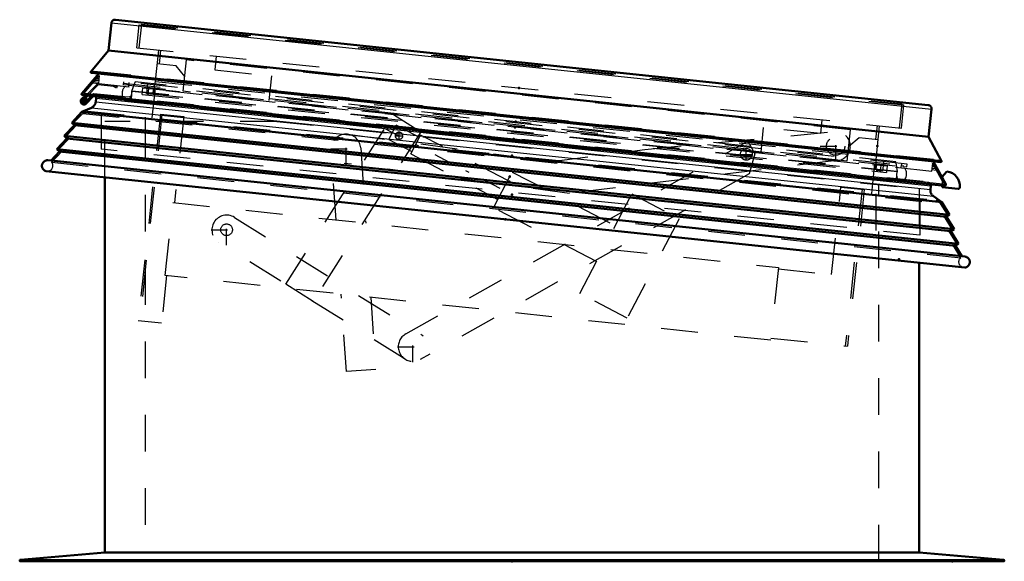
# Model space of a CAD drawing. Header units: millimetres. Extents: x 0 to 428, y 0 to 298.
# Tile 10 of 41: x 111 to 138, y 135 to 150. Entities that reach past the tile are written whole.
import ezdxf

# ---------------------------------------------------------------- set-up
doc = ezdxf.new("R2010")
doc.units = ezdxf.units.MM
doc.linetypes.add('Center', pattern=[1.5, 0.45, -0.5, 0.05, -0.5])
doc.linetypes.add('Dashed', pattern=[2, 1, -1])
for name, color, linetype, lineweight in [('am_0', 7, 'Continuous', 50), ('am_12', 3, 'Continuous', 25), ('am_3', 6, 'Dashed', 25), ('am_6', 2, 'Continuous', 35), ('am_7', 7, 'Center', 25), ('am_9', 7, 'Continuous', 50)]:
    doc.layers.add(name, color=color, linetype=linetype, lineweight=lineweight)

# ---------------------------------------------------------------- blocks, each defined once
blk = doc.blocks.new('22_FGS3001202402511U_0_in_FDFneo120240C2325N1N4N_300Cl0__1203')
at = {"layer": 'am_3'}
for p, q in [((115.237, 148.676), (115.276, 149.054)), ((115.883, 147.934), (115.973, 148.789)), ((134.073, 146.887), (115.973, 148.789)), ((116.788, 148.895), (116.748, 148.517)), ((115.694, 148.628), (115.177, 148.682)), ((115.926, 148.342), (115.694, 148.628)), ((116.748, 148.517), (118.3, 148.354)), ((118.23, 147.687), (118.3, 148.354)), ((133.983, 146.032), (115.883, 147.934)), ((133.297, 147.16), (133.257, 146.782)), ((131.636, 146.278), (131.706, 146.945)), ((133.257, 146.782), (131.706, 146.945)), ((133.983, 146.032), (134.073, 146.887)), ((134.769, 146.623), (134.809, 147.001)), ((134.026, 146.439), (134.312, 146.671)), ((134.312, 146.671), (134.829, 146.616))]:
    blk.add_line(p, q, dxfattribs=at)
at = {"layer": 'am_6'}
for tag, p, flags in [('NB', (139.829, 149.054), 8), ('NN', (139.829, 148.554), 8), ('NT', (139.829, 148.054), 8), ('NBSYN', (139.829, 147.554), 8), ('LINA', (139.829, 147.054), 8), ('CATALOG', (139.829, 146.554), 8), ('IDNR', (139.829, 146.054), 8), ('PN', (139.829, 145.554), 8), ('LODLEVEL', (139.829, 145.054), 8), ('L', (139.829, 144.554), 8), ('W', (139.829, 144.054), 8), ('DP', (139.829, 143.554), 8), ('OP', (139.829, 143.054), 8), ('PPATH', (139.829, 142.554), 8), ('COMPANY', (139.829, 142.054), 8), ('ExcludeFromBOM', (139.829, 141.554), 8), ('PSOL_0', (139.829, 141.054), 9), ('PSOL_1', (139.829, 140.554), 9), ('PSOL_2', (139.829, 140.054), 9)]:
    blk.add_attdef(tag, p, '', height=0.5, dxfattribs=dict(at, flags=flags))
blk = doc.blocks.new('23_Flat_Glass_Skylight_300120240_6_0_in_FDFneo120240C2325N1N4N_300Cl0__1203')
at = {"layer": 'am_3'}
for p, q in [((114.411, 148.139), (114.415, 148.179)), ((114.481, 147.939), (114.567, 148.163)), ((114.481, 147.939), (135.355, 145.745)), ((114.28, 147.708), (114.278, 147.71)), ((114.278, 147.71), (114.384, 147.699)), ((114.329, 147.683), (135.451, 145.463)), ((114.384, 147.699), (114.382, 147.697)), ((114.382, 147.697), (135.402, 145.488)), ((135.355, 145.745), (135.318, 145.982)), ((135.469, 145.966), (135.465, 145.926)), ((135.4, 145.49), (135.506, 145.479)), ((135.402, 145.488), (135.4, 145.49)), ((135.503, 145.477), (135.506, 145.479))]:
    blk.add_line(p, q, dxfattribs=at)
for points in [[(114.31, 148.069), (114.294, 148.055), (114.279, 148.039), (114.265, 148.022), (114.253, 148.004), (114.242, 147.985), (114.234, 147.965), (114.227, 147.944), (114.221, 147.923), (114.218, 147.901), (114.217, 147.88), (114.217, 147.858), (114.22, 147.836), (114.224, 147.815), (114.23, 147.794), (114.238, 147.773), (114.248, 147.754)], [(114.382, 147.697), (114.399, 147.711), (114.415, 147.726), (114.429, 147.742), (114.442, 147.76), (114.453, 147.779), (114.463, 147.798), (114.471, 147.819), (114.477, 147.839), (114.481, 147.861), (114.483, 147.883), (114.484, 147.904), (114.482, 147.926), (114.481, 147.939)], [(114.248, 147.754), (114.259, 147.735), (114.272, 147.718), (114.278, 147.71)], [(114.28, 147.708), (114.285, 147.703), (114.29, 147.699), (114.296, 147.695), (114.301, 147.692), (114.307, 147.689), (114.314, 147.687), (114.32, 147.685), (114.327, 147.684), (114.329, 147.683)], [(114.329, 147.683), (114.336, 147.683), (114.342, 147.683), (114.349, 147.684), (114.356, 147.685), (114.362, 147.687), (114.368, 147.69), (114.374, 147.693), (114.38, 147.696), (114.382, 147.697)], [(135.402, 145.488), (135.388, 145.505), (135.376, 145.523), (135.365, 145.542), (135.356, 145.562), (135.349, 145.582), (135.344, 145.604), (135.34, 145.625), (135.338, 145.647), (135.339, 145.669), (135.341, 145.69), (135.345, 145.712), (135.351, 145.733), (135.355, 145.745)], [(135.545, 145.516), (135.558, 145.533), (135.57, 145.551), (135.581, 145.57), (135.589, 145.59), (135.596, 145.611), (135.601, 145.632), (135.604, 145.654), (135.606, 145.675), (135.605, 145.697), (135.602, 145.719), (135.598, 145.74), (135.592, 145.761), (135.584, 145.781), (135.574, 145.801), (135.562, 145.819), (135.549, 145.837)], [(135.451, 145.463), (135.444, 145.464), (135.437, 145.466), (135.431, 145.468), (135.425, 145.471), (135.419, 145.474), (135.413, 145.478), (135.408, 145.482), (135.403, 145.486), (135.402, 145.488)], [(135.503, 145.477), (135.498, 145.474), (135.492, 145.47), (135.486, 145.468), (135.479, 145.466), (135.473, 145.464), (135.466, 145.463), (135.459, 145.463), (135.453, 145.463), (135.451, 145.463)], [(135.506, 145.479), (135.522, 145.493), (135.538, 145.508), (135.545, 145.516)]]:
    blk.add_lwpolyline(points, dxfattribs=at)
at = {"layer": 'am_6'}
for tag, p, flags in [('NB', (140.606, 148.179), 8), ('NN', (140.606, 147.679), 8), ('NT', (140.606, 147.179), 8), ('NBSYN', (140.606, 146.679), 8), ('LINA', (140.606, 146.179), 8), ('CATALOG', (140.606, 145.679), 8), ('IDNR', (140.606, 145.179), 8), ('PN', (140.606, 144.679), 8), ('LODLEVEL', (140.606, 144.179), 8), ('L', (140.606, 143.679), 8), ('W', (140.606, 143.179), 8), ('PPATH', (140.606, 142.679), 8), ('COMPANY', (140.606, 142.179), 8), ('ExcludeFromBOM', (140.606, 141.679), 8), ('PSOL_0', (140.606, 141.179), 9), ('PSOL_1', (140.606, 140.679), 9), ('PSOL_2', (140.606, 140.179), 9)]:
    blk.add_attdef(tag, p, '', height=0.5, dxfattribs=dict(at, flags=flags))
blk = doc.blocks.new('24_Flat_Glass_Skylight_300120240_12_0_in_FDFneo120240C2325N1N4N_300Cl0__1203')
at = {"layer": 'am_3'}
for p, q in [((114.77, 147.851), (114.789, 148.031)), ((114.789, 148.031), (135.073, 145.899)), ((114.933, 147.834), (114.952, 148.014)), ((114.77, 147.851), (135.054, 145.719)), ((134.891, 145.736), (134.91, 145.916)), ((135.073, 145.899), (135.054, 145.719))]:
    blk.add_line(p, q, dxfattribs=at)
at = {"layer": 'am_6'}
for tag, p, flags in [('NB', (140.073, 148.031), 8), ('NN', (140.073, 147.531), 8), ('NT', (140.073, 147.031), 8), ('NBSYN', (140.073, 146.531), 8), ('LINA', (140.073, 146.031), 8), ('CATALOG', (140.073, 145.531), 8), ('IDNR', (140.073, 145.031), 8), ('PN', (140.073, 144.531), 8), ('LODLEVEL', (140.073, 144.031), 8), ('L', (140.073, 143.531), 8), ('W', (140.073, 143.031), 8), ('PPATH', (140.073, 142.531), 8), ('COMPANY', (140.073, 142.031), 8), ('ExcludeFromBOM', (140.073, 141.531), 8), ('PSOL_0', (140.073, 141.031), 9), ('PSOL_1', (140.073, 140.531), 9), ('PSOL_2', (140.073, 140.031), 9)]:
    blk.add_attdef(tag, p, '', height=0.5, dxfattribs=dict(at, flags=flags))
blk = doc.blocks.new('25_Flat_Glass_Skylight_300120240_5_0_in_FDFneo120240C2325N1N4N_300Cl0__1203')
at = {"layer": 'am_3'}
for p, q in [((114.911, 148.157), (114.881, 147.878)), ((115.08, 147.857), (115.11, 148.136)), ((114.881, 147.878), (134.951, 145.768)), ((134.752, 145.789), (134.781, 146.068)), ((134.98, 146.048), (134.951, 145.768))]:
    blk.add_line(p, q, dxfattribs=at)
at = {"layer": 'am_6'}
for tag, p, flags in [('NB', (139.98, 148.157), 8), ('NN', (139.98, 147.657), 8), ('NT', (139.98, 147.157), 8), ('NBSYN', (139.98, 146.657), 8), ('LINA', (139.98, 146.157), 8), ('CATALOG', (139.98, 145.657), 8), ('IDNR', (139.98, 145.157), 8), ('PN', (139.98, 144.657), 8), ('LODLEVEL', (139.98, 144.157), 8), ('L', (139.98, 143.657), 8), ('W', (139.98, 143.157), 8), ('PPATH', (139.98, 142.657), 8), ('COMPANY', (139.98, 142.157), 8), ('ExcludeFromBOM', (139.98, 141.657), 8), ('PSOL_0', (139.98, 141.157), 9), ('PSOL_1', (139.98, 140.657), 9), ('PSOL_2', (139.98, 140.157), 9)]:
    blk.add_attdef(tag, p, '', height=0.5, dxfattribs=dict(at, flags=flags))
blk = doc.blocks.new('26_FGS3001202402C4U_0_in_FDFneo120240C2325N1N4N_300Cl0__1203')
at = {"layer": 'am_3'}
for p, q in [((114.748, 149.768), (114.68, 149.116)), ((114.748, 149.768), (135.474, 147.59)), ((135.474, 147.59), (135.406, 146.938))]:
    blk.add_line(p, q, dxfattribs=at)
at = {"layer": 'am_6'}
for tag, p, flags in [('NB', (140.474, 149.768), 8), ('NN', (140.474, 149.268), 8), ('NT', (140.474, 148.768), 8), ('NBSYN', (140.474, 148.268), 8), ('LINA', (140.474, 147.768), 8), ('CATALOG', (140.474, 147.268), 8), ('IDNR', (140.474, 146.768), 8), ('PN', (140.474, 146.268), 8), ('LODLEVEL', (140.474, 145.768), 8), ('L', (140.474, 145.268), 8), ('W', (140.474, 144.768), 8), ('TG', (140.474, 144.268), 8), ('TG1', (140.474, 143.768), 8), ('OC', (140.474, 143.268), 8), ('PPATH', (140.474, 142.768), 8), ('COMPANY', (140.474, 142.268), 8), ('ExcludeFromBOM', (140.474, 141.768), 8), ('PSOL_0', (140.474, 141.268), 9), ('PSOL_1', (140.474, 140.768), 9), ('PSOL_2', (140.474, 140.268), 9), ('PSOL_3', (140.474, 139.768), 9)]:
    blk.add_attdef(tag, p, '', height=0.5, dxfattribs=dict(at, flags=flags))
blk = doc.blocks.new('27_FGS30012024025C3U_0_in_FDFneo120240C2325N1N4N_300Cl0__1203')
at = {"layer": 'am_0'}
for p, q in [((113.848, 149.044), (113.927, 149.799)), ((114.037, 149.888), (136.195, 147.559)), ((113.363, 148.467), (113.848, 149.044)), ((136.204, 146.694), (113.848, 149.044)), ((113.363, 148.467), (136.558, 146.029)), ((113.382, 148.438), (136.534, 146.005)), ((113.121, 147.873), (113.587, 148.417)), ((113.13, 147.714), (113.235, 147.821)), ((113.137, 147.831), (136.647, 145.36)), ((113.286, 147.816), (113.158, 147.686)), ((113.193, 147.692), (113.21, 147.728)), ((136.284, 147.449), (136.204, 146.694)), ((136.204, 146.694), (136.558, 146.029)), ((136.329, 146.027), (136.672, 145.397)), ((136.566, 145.592), (136.703, 145.75)), ((136.571, 145.321), (136.576, 145.368)), ((137.009, 145.275), (136.571, 145.321))]:
    blk.add_line(p, q, dxfattribs=at)
for points in [[(114.037, 149.888), (114.028, 149.888), (114.019, 149.888), (114.011, 149.887), (114.002, 149.885), (113.994, 149.883), (113.986, 149.88), (113.978, 149.876), (113.97, 149.871), (113.963, 149.866), (113.957, 149.86), (113.951, 149.854), (113.945, 149.847), (113.941, 149.84), (113.936, 149.832), (113.933, 149.824), (113.93, 149.816), (113.928, 149.807), (113.927, 149.799)], [(113.363, 148.467), (113.363, 148.465), (113.362, 148.464), (113.362, 148.462), (113.362, 148.46), (113.362, 148.458), (113.363, 148.456), (113.363, 148.454), (113.364, 148.452), (113.365, 148.45), (113.365, 148.449), (113.367, 148.447), (113.368, 148.446), (113.369, 148.444), (113.37, 148.443), (113.372, 148.442), (113.374, 148.441), (113.375, 148.44), (113.377, 148.439), (113.379, 148.439), (113.381, 148.438), (113.382, 148.438)], [(113.121, 147.873), (113.119, 147.871), (113.118, 147.869), (113.117, 147.867), (113.116, 147.865), (113.115, 147.863), (113.115, 147.861), (113.115, 147.859), (113.114, 147.857), (113.115, 147.854), (113.115, 147.852), (113.115, 147.85), (113.116, 147.848), (113.117, 147.846), (113.118, 147.844), (113.119, 147.842), (113.12, 147.841), (113.122, 147.839), (113.123, 147.837), (113.125, 147.836), (113.127, 147.835), (113.129, 147.834), (113.131, 147.833), (113.133, 147.832), (113.135, 147.832), (113.137, 147.831)], [(136.284, 147.449), (136.284, 147.458), (136.284, 147.466), (136.283, 147.475), (136.281, 147.484), (136.279, 147.492), (136.276, 147.5), (136.272, 147.508), (136.267, 147.515), (136.262, 147.522), (136.256, 147.529), (136.25, 147.535), (136.243, 147.54), (136.236, 147.545), (136.228, 147.549), (136.22, 147.553), (136.212, 147.556), (136.203, 147.558), (136.195, 147.559)], [(136.558, 146.029), (136.558, 146.027), (136.558, 146.026), (136.558, 146.024), (136.558, 146.022), (136.557, 146.02), (136.556, 146.018), (136.556, 146.016), (136.555, 146.015), (136.553, 146.013), (136.552, 146.012), (136.551, 146.01), (136.549, 146.009), (136.548, 146.008), (136.546, 146.007), (136.544, 146.006), (136.543, 146.006), (136.541, 146.005), (136.539, 146.005), (136.537, 146.005), (136.535, 146.005), (136.534, 146.005)], [(136.672, 145.397), (136.673, 145.395), (136.674, 145.393), (136.674, 145.391), (136.675, 145.389), (136.675, 145.387), (136.675, 145.385), (136.675, 145.383), (136.675, 145.38), (136.674, 145.378), (136.673, 145.376), (136.672, 145.374), (136.671, 145.372), (136.67, 145.37), (136.669, 145.369), (136.667, 145.367), (136.666, 145.366), (136.664, 145.364), (136.662, 145.363), (136.66, 145.362), (136.658, 145.362), (136.656, 145.361), (136.654, 145.361), (136.652, 145.36), (136.649, 145.36), (136.647, 145.36)]]:
    blk.add_lwpolyline(points, dxfattribs=at)
for centre, radius, start, end in [((113.18, 147.665), 0.07, 135.5016, 64.07), ((113.18, 147.665), 0.03, 135.5016, 64.07), ((136.655, 145.353), 0.4, 354, 83.1406), ((137.013, 145.315), 0.04, 264, 354)]:
    blk.add_arc(centre, radius, start, end, dxfattribs=at)
at = {"layer": 'am_12'}
for p, q in [((113.927, 149.799), (136.284, 147.449)), ((113.121, 147.873), (136.672, 145.397))]:
    blk.add_line(p, q, dxfattribs=at)
at = {"layer": 'am_3'}
for p, q in [((115.124, 149.706), (115.131, 149.773)), ((114.62, 149.123), (114.686, 149.752)), ((114.686, 149.752), (135.531, 147.561)), ((114.62, 149.123), (135.465, 146.932)), ((115.12, 148.135), (115.217, 149.06)), ((113.397, 148.442), (113.46, 148.485)), ((113.397, 148.442), (136.52, 146.012)), ((113.46, 148.485), (136.467, 146.067)), ((113.587, 148.417), (113.631, 148.467)), ((113.186, 147.887), (113.595, 148.364)), ((113.422, 148.163), (136.437, 145.744)), ((113.454, 148.199), (113.576, 148.187)), ((113.485, 148.236), (113.581, 148.226)), ((113.517, 148.273), (113.585, 148.266)), ((113.541, 148.301), (113.588, 148.296)), ((113.595, 148.364), (113.572, 148.147)), ((114.258, 148.115), (114.266, 148.195)), ((135.618, 145.95), (114.266, 148.195)), ((114.575, 148.162), (114.578, 148.192)), ((135.312, 146.013), (114.578, 148.192)), ((115.127, 148.204), (134.778, 146.138)), ((113.235, 147.821), (113.556, 148.148)), ((113.571, 148.107), (113.286, 147.816)), ((113.985, 148.063), (113.571, 148.107)), ((114.066, 148.02), (113.985, 148.063)), ((113.997, 148.102), (114.085, 148.056)), ((114.085, 148.056), (114.066, 148.02)), ((114.367, 148.103), (114.258, 148.115)), ((114.262, 148.155), (135.614, 145.91)), ((114.371, 148.143), (114.367, 148.103)), ((114.403, 148.059), (114.411, 148.139)), ((114.407, 148.099), (135.461, 145.886)), ((113.153, 147.835), (113.207, 147.869)), ((113.153, 147.835), (136.633, 145.367)), ((113.175, 147.76), (113.202, 147.731)), ((113.207, 147.869), (113.186, 147.887)), ((113.186, 147.887), (136.611, 145.425)), ((113.207, 147.869), (136.586, 145.411)), ((113.209, 147.725), (113.246, 147.686)), ((135.094, 147.607), (135.101, 147.674)), ((135.465, 146.932), (135.531, 147.561)), ((134.771, 146.069), (134.868, 146.994)), ((135.309, 145.983), (135.312, 146.013)), ((136.297, 146.085), (136.329, 146.027)), ((136.52, 146.012), (136.467, 146.067)), ((135.457, 145.847), (135.465, 145.926)), ((135.505, 145.922), (135.501, 145.882)), ((135.501, 145.882), (135.61, 145.871)), ((135.61, 145.871), (135.618, 145.95)), ((136.31, 145.977), (136.287, 145.759)), ((136.291, 145.799), (136.414, 145.786)), ((136.296, 145.839), (136.391, 145.829)), ((136.3, 145.879), (136.368, 145.872)), ((136.303, 145.909), (136.35, 145.904)), ((136.611, 145.425), (136.31, 145.977)), ((136.576, 145.368), (136.587, 145.47)), ((136.586, 145.411), (136.611, 145.425)), ((136.633, 145.367), (136.586, 145.411))]:
    blk.add_line(p, q, dxfattribs=at)
for points in [[(113.382, 148.438), (113.384, 148.438), (113.386, 148.438), (113.388, 148.438), (113.39, 148.439), (113.391, 148.439), (113.393, 148.44), (113.395, 148.441), (113.397, 148.442), (113.397, 148.442)], [(113.137, 147.831), (113.139, 147.831), (113.141, 147.831), (113.143, 147.832), (113.146, 147.832), (113.148, 147.833), (113.15, 147.834), (113.152, 147.834), (113.153, 147.835)], [(136.534, 146.005), (136.532, 146.005), (136.53, 146.006), (136.528, 146.006), (136.527, 146.007), (136.525, 146.008), (136.523, 146.009), (136.522, 146.01), (136.52, 146.012), (136.52, 146.012)], [(136.647, 145.36), (136.645, 145.361), (136.643, 145.361), (136.641, 145.362), (136.639, 145.363), (136.637, 145.364), (136.635, 145.365), (136.634, 145.366), (136.633, 145.367)]]:
    blk.add_lwpolyline(points, dxfattribs=at)
at = {"layer": 'am_6'}
for tag, p, flags in [('NB', (142.055, 149.888), 8), ('NN', (142.055, 149.388), 8), ('NT', (142.055, 148.888), 8), ('NBSYN', (142.055, 148.388), 8), ('LINA', (142.055, 147.888), 8), ('CATALOG', (142.055, 147.388), 8), ('IDNR', (142.055, 146.888), 8), ('PN', (142.055, 146.388), 8), ('LODLEVEL', (142.055, 145.888), 8), ('L', (142.055, 145.388), 8), ('W', (142.055, 144.888), 8), ('DP', (142.055, 144.388), 8), ('OP', (142.055, 143.888), 8), ('OC', (142.055, 143.388), 8), ('COMPANY', (142.055, 142.888), 8), ('ExcludeFromBOM', (142.055, 142.388), 8), ('PSOL_0', (142.055, 141.888), 9), ('PSOL_1', (142.055, 141.388), 9), ('PSOL_2', (142.055, 140.888), 9)]:
    blk.add_attdef(tag, p, '', height=0.5, dxfattribs=dict(at, flags=flags))
blk = doc.blocks.new('28_Flat_Glass_Skylight_3001202402_2_0_in_FDFneo120240C2325N1N4N_300Cl0__1203')
at = {"layer": 'am_0'}
for p, q in [((113.434, 147.8), (113.244, 147.602)), ((113.264, 147.697), (113.244, 147.693)), ((113.25, 147.666), (113.384, 147.806)), ((113.32, 147.739), (113.313, 147.674)), ((113.499, 147.647), (113.51, 147.747)), ((112.846, 147.077), (113.122, 147.37)), ((113.122, 147.37), (113.382, 147.485)), ((113.122, 147.37), (136.566, 144.906)), ((112.644, 146.718), (112.918, 147.009)), ((112.918, 147.009), (112.846, 147.077)), ((112.846, 147.077), (136.775, 144.562)), ((112.918, 147.009), (136.69, 144.51)), ((112.441, 146.359), (112.716, 146.649)), ((112.716, 146.649), (112.644, 146.718)), ((112.644, 146.718), (136.898, 144.169)), ((112.716, 146.649), (136.813, 144.117)), ((112.282, 146.044), (112.514, 146.29)), ((112.514, 146.29), (112.441, 146.359)), ((112.441, 146.359), (137.021, 143.775)), ((112.514, 146.29), (136.936, 143.723)), ((112.192, 146.054), (137.202, 143.425)), ((137.192, 143.124), (112.139, 145.758)), ((136.265, 145.355), (136.254, 145.255)), ((136.335, 145.073), (136.566, 144.906)), ((136.566, 144.906), (136.775, 144.562)), ((136.775, 144.562), (136.69, 144.51)), ((136.69, 144.51), (136.898, 144.169)), ((136.898, 144.169), (136.813, 144.117)), ((136.813, 144.117), (137.021, 143.775)), ((137.021, 143.775), (136.936, 143.723)), ((136.936, 143.723), (137.112, 143.435))]:
    blk.add_line(p, q, dxfattribs=at)
for points in [[(113.499, 147.647), (113.497, 147.63), (113.493, 147.613), (113.487, 147.596), (113.48, 147.58), (113.472, 147.565), (113.462, 147.55), (113.451, 147.537), (113.439, 147.524), (113.426, 147.513), (113.412, 147.502), (113.397, 147.493), (113.382, 147.485)], [(113.528, 147.79), (113.523, 147.784), (113.52, 147.778), (113.516, 147.772), (113.514, 147.765), (113.512, 147.758), (113.51, 147.751), (113.51, 147.747)], [(112.192, 146.054), (112.179, 146.054), (112.165, 146.052), (112.152, 146.05), (112.14, 146.046), (112.127, 146.042), (112.115, 146.036), (112.104, 146.029), (112.093, 146.021), (112.083, 146.013), (112.074, 146.003), (112.065, 145.993), (112.058, 145.982), (112.051, 145.971), (112.046, 145.958), (112.041, 145.946), (112.038, 145.933), (112.036, 145.92), (112.035, 145.907), (112.035, 145.893), (112.036, 145.88), (112.039, 145.867), (112.042, 145.855), (112.047, 145.842), (112.053, 145.83), (112.06, 145.819), (112.067, 145.808), (112.076, 145.798), (112.085, 145.789), (112.096, 145.78), (112.107, 145.773), (112.118, 145.766), (112.13, 145.761), (112.139, 145.758)], [(136.335, 145.073), (136.322, 145.084), (136.309, 145.096), (136.298, 145.109), (136.287, 145.123), (136.278, 145.138), (136.27, 145.153), (136.264, 145.169), (136.259, 145.186), (136.255, 145.203), (136.253, 145.221), (136.253, 145.238), (136.254, 145.255)], [(136.265, 145.355), (136.265, 145.363), (136.265, 145.37), (136.264, 145.377), (136.263, 145.385), (136.26, 145.392), (136.258, 145.398), (136.256, 145.402)], [(137.192, 143.124), (137.205, 143.127), (137.218, 143.13), (137.231, 143.134), (137.243, 143.139), (137.254, 143.146), (137.265, 143.153), (137.276, 143.162), (137.285, 143.171), (137.294, 143.181), (137.302, 143.192), (137.309, 143.203), (137.314, 143.215), (137.319, 143.227), (137.323, 143.24), (137.325, 143.253), (137.327, 143.266), (137.327, 143.279), (137.326, 143.293), (137.324, 143.306), (137.321, 143.319), (137.317, 143.331), (137.311, 143.343), (137.305, 143.355), (137.297, 143.366), (137.289, 143.376), (137.28, 143.386), (137.27, 143.394), (137.259, 143.402), (137.248, 143.409), (137.236, 143.415), (137.223, 143.42), (137.211, 143.423), (137.202, 143.425)]]:
    blk.add_lwpolyline(points, dxfattribs=at)
for radius, start, end in [(0.09, 96.5592, 315.6036), (0.05, 64.07, 82.3715), (0.09, 20.5202, 64.9729)]:
    blk.add_arc((113.18, 147.665), radius, start, end, dxfattribs=at)
at = {"layer": 'am_12'}
for p, q in [((113.499, 147.647), (136.254, 145.255)), ((113.51, 147.747), (136.265, 145.355)), ((113.382, 147.485), (136.335, 145.073))]:
    blk.add_line(p, q, dxfattribs=at)
at = {"layer": 'am_3'}
for p, q in [((114.473, 147.73), (114.496, 147.949)), ((114.496, 147.949), (135.342, 145.758)), ((115.042, 147.208), (115.128, 148.023)), ((115.069, 147.889), (115.084, 148.028)), ((113.215, 147.63), (113.25, 147.666)), ((113.244, 147.693), (113.223, 147.689)), ((113.384, 147.806), (113.453, 147.878)), ((113.468, 147.836), (113.434, 147.8)), ((113.453, 147.878), (114.378, 147.781)), ((136.19, 145.448), (113.468, 147.836)), ((114.378, 147.781), (114.459, 147.801)), ((114.458, 147.772), (114.454, 147.732)), ((114.459, 147.801), (114.458, 147.772)), ((113.148, 147.333), (113.283, 147.393)), ((113.283, 147.393), (136.413, 144.962)), ((112.908, 147.079), (113.148, 147.333)), ((113.148, 147.333), (136.533, 144.875)), ((112.706, 146.72), (112.981, 147.011)), ((112.981, 147.011), (112.908, 147.079)), ((112.908, 147.079), (136.715, 144.577)), ((112.981, 147.011), (136.629, 144.525)), ((112.504, 146.361), (112.778, 146.651)), ((112.778, 146.651), (112.706, 146.72)), ((112.706, 146.72), (136.838, 144.184)), ((112.778, 146.651), (136.752, 144.131)), ((112.3, 146), (112.576, 146.292)), ((112.576, 146.292), (112.504, 146.361)), ((112.504, 146.361), (136.961, 143.79)), ((112.576, 146.292), (136.875, 143.738)), ((112.3, 146), (137.085, 143.395)), ((134.654, 145.147), (134.74, 145.962)), ((134.783, 145.958), (134.769, 145.818)), ((135.342, 145.758), (135.319, 145.539)), ((136.533, 144.875), (136.413, 144.962)), ((136.715, 144.577), (136.533, 144.875)), ((136.629, 144.525), (136.715, 144.577)), ((136.838, 144.184), (136.629, 144.525)), ((136.752, 144.131), (136.838, 144.184)), ((136.961, 143.79), (136.752, 144.131)), ((136.875, 143.738), (136.961, 143.79)), ((137.085, 143.395), (136.875, 143.738))]:
    blk.add_line(p, q, dxfattribs=at)
for points in [[(113.602, 147.822), (113.595, 147.822), (113.588, 147.822), (113.58, 147.821), (113.573, 147.82), (113.566, 147.818), (113.559, 147.815), (113.553, 147.812), (113.547, 147.808), (113.541, 147.804), (113.535, 147.799), (113.53, 147.793), (113.528, 147.79)], [(112.171, 145.754), (112.185, 145.754), (112.198, 145.755), (112.211, 145.757), (112.224, 145.76), (112.236, 145.764), (112.249, 145.77), (112.26, 145.776), (112.271, 145.784), (112.282, 145.792), (112.291, 145.801), (112.3, 145.811), (112.308, 145.822), (112.314, 145.833), (112.32, 145.845), (112.325, 145.857), (112.329, 145.87), (112.331, 145.883), (112.333, 145.896), (112.333, 145.91), (112.332, 145.923), (112.33, 145.936), (112.327, 145.949), (112.323, 145.961), (112.317, 145.974), (112.311, 145.985), (112.303, 145.996), (112.3, 146)], [(136.256, 145.402), (136.253, 145.408), (136.249, 145.414), (136.244, 145.42), (136.239, 145.425), (136.234, 145.43), (136.228, 145.434), (136.221, 145.438), (136.215, 145.441), (136.208, 145.444), (136.201, 145.446), (136.194, 145.447), (136.19, 145.448)], [(137.16, 143.128), (137.146, 143.13), (137.134, 143.134), (137.121, 143.139), (137.109, 143.145), (137.098, 143.151), (137.087, 143.159), (137.077, 143.168), (137.068, 143.177), (137.06, 143.188), (137.052, 143.199), (137.046, 143.21), (137.04, 143.222), (137.036, 143.235), (137.033, 143.248), (137.031, 143.261), (137.03, 143.274), (137.03, 143.287), (137.031, 143.3), (137.034, 143.313), (137.037, 143.326), (137.042, 143.339), (137.048, 143.351), (137.055, 143.362), (137.063, 143.373), (137.071, 143.383), (137.081, 143.392), (137.085, 143.395)]]:
    blk.add_lwpolyline(points, dxfattribs=at)
for radius, start, end in [(0.05, 82.3715, 315.4162), (0.09, 64.9729, 96.5592), (0.05, 29.0637, 64.07)]:
    blk.add_arc((113.18, 147.665), radius, start, end, dxfattribs=at)
at = {"layer": 'am_7'}
for p, q in [((113.085, 147.665), (113.274, 147.665)), ((113.18, 147.571), (113.18, 147.76))]:
    blk.add_line(p, q, dxfattribs=at)
at = {"layer": 'am_6'}
for tag, p, flags in [('NB', (142.327, 148.028), 8), ('NN', (142.327, 147.528), 8), ('NT', (142.327, 147.028), 8), ('NBSYN', (142.327, 146.528), 8), ('LINA', (142.327, 146.028), 8), ('CATALOG', (142.327, 145.528), 8), ('IDNR', (142.327, 145.028), 8), ('PN', (142.327, 144.528), 8), ('LODLEVEL', (142.327, 144.028), 8), ('L', (142.327, 143.528), 8), ('W', (142.327, 143.028), 8), ('DP', (142.327, 142.528), 8), ('COMPANY', (142.327, 142.028), 8), ('ExcludeFromBOM', (142.327, 141.528), 8), ('PSOL_0', (142.327, 141.028), 9), ('PSOL_1', (142.327, 140.528), 9)]:
    blk.add_attdef(tag, p, '', height=0.5, dxfattribs=dict(at, flags=flags))
blk = doc.blocks.new('29_FGS30012024025314U_0_in_FDFneo120240C2325N1N4N_300Cl0__1203')
at = {"layer": 'am_3'}
for p, q in [((113.648, 147.355), (113.648, 146.355)), ((114.848, 147.228), (114.848, 147.112)), ((135.968, 144.009), (113.648, 146.355)), ((134.768, 145.135), (134.768, 144.135)), ((135.968, 145.009), (135.968, 144.009))]:
    blk.add_line(p, q, dxfattribs=at)
at = {"layer": 'am_6'}
for tag, p, flags in [('NB', (140.968, 147.355), 8), ('NN', (140.968, 146.855), 8), ('NT', (140.968, 146.355), 8), ('NBSYN', (140.968, 145.855), 8), ('LINA', (140.968, 145.355), 8), ('CATALOG', (140.968, 144.855), 8), ('IDNR', (140.968, 144.355), 8), ('PN', (140.968, 143.855), 8), ('LODLEVEL', (140.968, 143.355), 8), ('L', (140.968, 142.855), 8), ('W', (140.968, 142.355), 8), ('DP', (140.968, 141.855), 8), ('OP', (140.968, 141.355), 8), ('BA', (140.968, 140.855), 8), ('COMPANY', (140.968, 140.355), 8), ('ExcludeFromBOM', (140.968, 139.855), 8), ('PSOL_0', (140.968, 139.355), 9), ('PSOL_1', (140.968, 138.855), 9), ('PSOL_2', (140.968, 138.355), 9)]:
    blk.add_attdef(tag, p, '', height=0.5, dxfattribs=dict(at, flags=flags))
blk = doc.blocks.new('30_FGS30012024025C310U_0_in_FDFneo120240C2325N1N4N_300Cl0__1203')
at = {"layer": 'am_3'}
for p, q in [((115.265, 147.313), (114.661, 141.685)), ((115.305, 147.309), (114.701, 141.681)), ((115.265, 147.313), (115.899, 147.245)), ((115.899, 147.245), (115.647, 144.899)), ((118.685, 142.672), (121.616, 147.302)), ((121.616, 147.302), (122.359, 146.832)), ((122.359, 146.832), (119.429, 142.201)), ((121.489, 146.618), (121.692, 147.008)), ((122.325, 146.678), (121.692, 147.008)), ((128.466, 146.35), (133.592, 146.83)), ((120.377, 146.762), (125.927, 146.021)), ((121.489, 146.618), (122.121, 146.288)), ((121.952, 141.314), (131.273, 146.577)), ((122.089, 146.226), (122.357, 146.74)), ((124.732, 145.502), (122.357, 146.74)), ((131.273, 146.577), (131.468, 146.231)), ((120.054, 144.426), (119.925, 146.338)), ((120.723, 146.392), (120.862, 144.339)), ((125.927, 146.021), (128.466, 146.35)), ((122.089, 146.226), (124.464, 144.987)), ((133.625, 146.04), (126.416, 145.148)), ((131.468, 146.231), (131.315, 145.682)), ((126.416, 145.148), (120.271, 145.969)), ((131.315, 145.682), (122.345, 140.618)), ((124.344, 144.757), (124.853, 145.732)), ((124.853, 145.732), (127.66, 144.268)), ((133.559, 142.936), (133.815, 145.322)), ((133.815, 145.322), (134.452, 145.254)), ((134.392, 145.261), (133.933, 140.985)), ((134.452, 145.254), (133.993, 140.979)), ((126.696, 142.421), (128.111, 145.134)), ((128.111, 145.134), (129.406, 144.459)), ((115.394, 142.914), (115.607, 144.903)), ((115.607, 144.903), (132.114, 143.131)), ((127.151, 143.293), (124.344, 144.757)), ((117.28, 144.495), (122.361, 141.305)), ((129.406, 144.459), (127.991, 141.746)), ((121.936, 140.627), (116.854, 143.817)), ((132.114, 143.131), (131.901, 141.143)), ((132.11, 143.092), (133.559, 142.936)), ((115.433, 142.91), (115.295, 141.617)), ((131.901, 141.143), (115.394, 142.914)), ((119.429, 142.201), (118.685, 142.672)), ((120.334, 140.292), (120.191, 142.399)), ((120.999, 142.313), (121.132, 140.346)), ((127.991, 141.746), (126.696, 142.421)), ((114.661, 141.685), (115.295, 141.617)), ((131.907, 141.203), (133.993, 140.979)), ((121.132, 140.346), (120.334, 140.292))]:
    blk.add_line(p, q, dxfattribs=at)
for points in [[(121.787, 146.819), (121.765, 146.821), (121.746, 146.818)], [(121.73, 146.628), (121.752, 146.622), (121.757, 146.621)]]:
    blk.add_lwpolyline(points, dxfattribs=at)
for centre, radius in [((121.768, 146.721), 0.1), ((133.671, 146.438), 0.25), ((131.235, 146.214), 0.16), ((117.067, 144.156), 0.16)]:
    blk.add_circle(centre, radius, dxfattribs=at)
for centre, start, end in [((133.671, 146.438), 263.3158, 101.4337), ((120.324, 146.365), 3.875, 262.395), ((117.067, 144.156), 57.8796, 237.8796), ((122.148, 140.966), 119.4483, 57.8796)]:
    blk.add_arc(centre, 0.4, start, end, dxfattribs=at)
at = {"layer": 'am_7'}
for p, q in [((121.366, 146.93), (124.844, 145.117)), ((121.768, 146.616), (121.768, 146.826)), ((133.671, 146.018), (133.671, 146.858)), ((120.324, 145.945), (120.324, 146.785)), ((121.663, 146.721), (121.873, 146.721)), ((119.904, 146.365), (120.744, 146.365)), ((131.235, 146.046), (131.235, 146.382)), ((133.251, 146.438), (134.091, 146.438)), ((131.067, 146.214), (131.403, 146.214)), ((117.067, 143.736), (117.067, 144.576)), ((116.647, 144.156), (117.487, 144.156)), ((122.148, 140.546), (122.148, 141.386)), ((121.728, 140.966), (122.568, 140.966))]:
    blk.add_line(p, q, dxfattribs=at)
at = {"layer": 'am_6'}
for tag, p, flags in [('NB', (139.452, 147.313), 8), ('NN', (139.452, 146.813), 8), ('NT', (139.452, 146.313), 8), ('NBSYN', (139.452, 145.813), 8), ('LINA', (139.452, 145.313), 8), ('CATALOG', (139.452, 144.813), 8), ('IDNR', (139.452, 144.313), 8), ('PN', (139.452, 143.813), 8), ('LODLEVEL', (139.452, 143.313), 8), ('L', (139.452, 142.813), 8), ('W', (139.452, 142.313), 8), ('DP', (139.452, 141.813), 8), ('OP', (139.452, 141.313), 8), ('OC', (139.452, 140.813), 8), ('BA', (139.452, 140.313), 8), ('COMPANY', (139.452, 139.813), 8), ('ExcludeFromBOM', (139.452, 139.313), 8), ('PSOL_0', (139.452, 138.813), 9), ('PSOL_1', (139.452, 138.313), 9), ('PSOL_2', (139.452, 137.813), 9), ('PSOL_3', (139.452, 137.313), 9)]:
    blk.add_attdef(tag, p, '', height=0.5, dxfattribs=dict(at, flags=flags))
blk = doc.blocks.new('31_FGS30012024025301U_0_in_FDFneo120240C2325N1N4N_300Cl0__1203')
at = {"layer": 'am_0'}
for p, q in [((113.747, 135.353), (113.747, 145.589)), ((135.949, 143.255), (135.949, 135.353)), ((111.446, 135.152), (113.747, 135.353)), ((135.949, 135.353), (113.747, 135.353)), ((135.949, 135.353), (138.25, 135.152)), ((138.248, 135.112), (111.448, 135.112))]:
    blk.add_line(p, q, dxfattribs=at)
for points in [[(111.446, 135.152), (111.444, 135.152), (111.443, 135.152), (111.441, 135.151), (111.439, 135.15), (111.438, 135.15), (111.436, 135.149), (111.435, 135.148), (111.434, 135.146), (111.433, 135.145), (111.432, 135.144), (111.431, 135.142), (111.43, 135.141), (111.429, 135.139), (111.429, 135.137), (111.428, 135.136), (111.428, 135.134), (111.428, 135.132), (111.428, 135.131), (111.428, 135.129), (111.429, 135.127), (111.429, 135.125), (111.43, 135.124), (111.431, 135.122), (111.432, 135.121), (111.433, 135.119), (111.434, 135.118), (111.435, 135.117), (111.436, 135.116), (111.438, 135.115), (111.439, 135.114), (111.441, 135.113), (111.443, 135.113), (111.444, 135.113), (111.446, 135.112), (111.448, 135.112)], [(138.248, 135.112), (138.25, 135.112), (138.251, 135.113), (138.253, 135.113), (138.255, 135.113), (138.256, 135.114), (138.258, 135.115), (138.259, 135.116), (138.261, 135.117), (138.262, 135.118), (138.263, 135.119), (138.264, 135.121), (138.265, 135.122), (138.266, 135.124), (138.267, 135.125), (138.267, 135.127), (138.268, 135.129), (138.268, 135.131), (138.268, 135.132), (138.268, 135.134), (138.268, 135.136), (138.267, 135.137), (138.267, 135.139), (138.266, 135.141), (138.265, 135.142), (138.264, 135.144), (138.263, 135.145), (138.262, 135.146), (138.261, 135.148), (138.259, 135.149), (138.258, 135.15), (138.256, 135.15), (138.255, 135.151), (138.253, 135.152), (138.251, 135.152), (138.25, 135.152)]]:
    blk.add_lwpolyline(points, dxfattribs=at)
at = {"layer": 'am_12'}
blk.add_line((138.25, 135.152), (111.446, 135.152), dxfattribs=at)
at = {"layer": 'am_3'}
for p, q in [((113.747, 145.589), (113.747, 147.112)), ((118.438, 147.112), (113.747, 147.112)), ((114.848, 147.112), (114.848, 135.112)), ((118.438, 147.112), (135.949, 145.272)), ((134.848, 135.112), (134.848, 145.388)), ((135.949, 145.272), (135.949, 143.255))]:
    blk.add_line(p, q, dxfattribs=at)
at = {"layer": 'am_6'}
for tag, p, flags in [('NB', (143.268, 147.112), 8), ('NN', (143.268, 146.612), 8), ('NT', (143.268, 146.112), 8), ('NBSYN', (143.268, 145.612), 8), ('LINA', (143.268, 145.112), 8), ('CATALOG', (143.268, 144.612), 8), ('IDNR', (143.268, 144.112), 8), ('PN', (143.268, 143.612), 8), ('LODLEVEL', (143.268, 143.112), 8), ('L', (143.268, 142.612), 8), ('W', (143.268, 142.112), 8), ('DP', (143.268, 141.612), 8), ('OP', (143.268, 141.112), 8), ('BA', (143.268, 140.612), 8), ('RT', (143.268, 140.112), 8), ('COMPANY', (143.268, 139.612), 8), ('ExcludeFromBOM', (143.268, 139.112), 8), ('PSOL_0', (143.268, 138.612), 9), ('PSOL_1', (143.268, 138.112), 9), ('PSOL_2', (143.268, 137.612), 9)]:
    blk.add_attdef(tag, p, '', height=0.5, dxfattribs=dict(at, flags=flags))

msp = doc.modelspace()

# ---------------------------------------------------------------- linework, layer by layer
at = {"layer": 'am_9'}
for p in [(125.043, 148.027), (125.043, 148.027), (113.18, 147.665), (113.18, 147.665), (124.945, 147.102), (124.945, 147.102), (124.945, 147.102), (124.93, 146.953), (124.93, 146.953), (124.896, 146.635), (134.81, 146.44), (124.848, 146.177), (124.848, 146.177), (124.848, 146.177), (124.788, 145.607), (124.773, 145.466), (124.773, 145.466), (124.773, 145.466), (124.773, 145.466), (124.773, 145.466), (124.848, 145.112), (124.665, 144.441), (135.393, 143.355), (135.393, 143.355), (124.848, 135.112), (124.848, 135.112), (124.848, 135.112), (124.848, 135.112), (136.848, 135.112)]:
    msp.add_point(p, dxfattribs=at)

# ---------------------------------------------------------------- block references
for name in ['27_FGS30012024025C3U_0_in_FDFneo120240C2325N1N4N_300Cl0__1203', '26_FGS3001202402C4U_0_in_FDFneo120240C2325N1N4N_300Cl0__1203', '22_FGS3001202402511U_0_in_FDFneo120240C2325N1N4N_300Cl0__1203', '23_Flat_Glass_Skylight_300120240_6_0_in_FDFneo120240C2325N1N4N_300Cl0__1203', '28_Flat_Glass_Skylight_3001202402_2_0_in_FDFneo120240C2325N1N4N_300Cl0__1203', '24_Flat_Glass_Skylight_300120240_12_0_in_FDFneo120240C2325N1N4N_300Cl0__1203', '25_Flat_Glass_Skylight_300120240_5_0_in_FDFneo120240C2325N1N4N_300Cl0__1203', '29_FGS30012024025314U_0_in_FDFneo120240C2325N1N4N_300Cl0__1203', '31_FGS30012024025301U_0_in_FDFneo120240C2325N1N4N_300Cl0__1203', '30_FGS30012024025C310U_0_in_FDFneo120240C2325N1N4N_300Cl0__1203']:
    msp.add_blockref(name, (0, 0))

doc.saveas('drawing.dxf')
